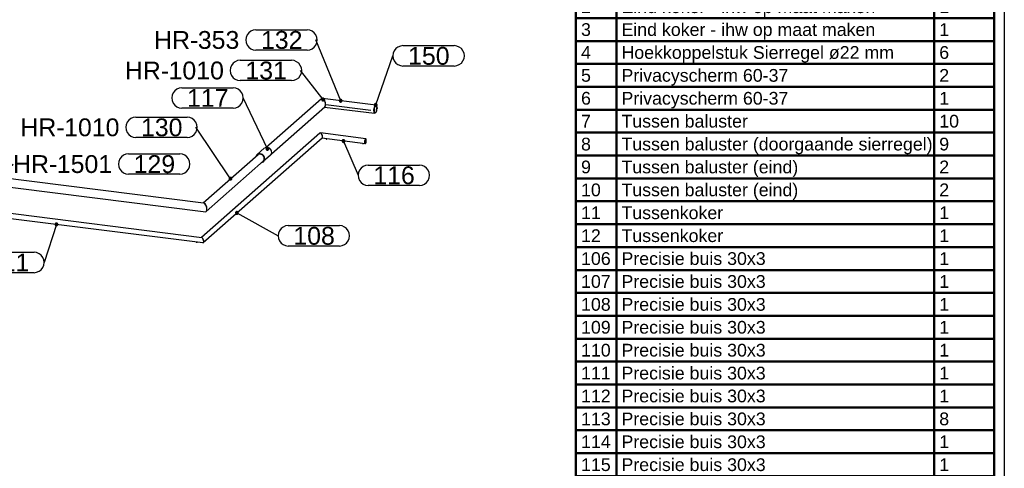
# Model space of a CAD drawing. Header units: millimetres. Extents: x 4464 to 5058, y 2900 to 3320.
# Tile 71 of 110: x 4859 to 5053, y 3031 to 3119. Entities that reach past the tile are written whole.
import ezdxf
from ezdxf.enums import TextEntityAlignment as Align

# ---------------------------------------------------------------- set-up
doc = ezdxf.new("R2010")
doc.units = ezdxf.units.MM
doc.layers.get('0').update_dxf_attribs({"linetype": 'CONTINUOUS'})
for name, color, linetype in [('DIM49', 4, 'CONTINUOUS'), ('LE_RED', 1, 'CONTINUOUS'), ('TXT_ALL', 7, 'CONTINUOUS'), ('TXT_YELLOW', 2, 'CONTINUOUS')]:
    doc.layers.add(name, color=color, linetype=linetype)
doc.layers.add('LE_ALL', color=7, linetype='CONTINUOUS', lineweight=50)
doc.styles.add('ARIAL', font='arial.ttf')

# ---------------------------------------------------------------- blocks, each defined once
blk = doc.blocks.new('M_LISTE_STB_01_1_00028', base_point=(4968.81, 2944.14))
at = {"layer": 'LE_ALL', "color": 8}
for p, q in [((4976.75, 3133.14), (4976.75, 2944.14)), ((5039.2, 3133.14), (5039.2, 2944.14)), ((4968.81, 3128.64), (5050.99, 3128.64)), ((4968.81, 3124.14), (5050.99, 3124.14)), ((4968.81, 3119.64), (5050.99, 3119.64)), ((4968.81, 3115.14), (5050.99, 3115.14)), ((4968.81, 3110.64), (5050.99, 3110.64)), ((4968.81, 3106.14), (5050.99, 3106.14)), ((4968.81, 3101.64), (5050.99, 3101.64)), ((4968.81, 3097.14), (5050.99, 3097.14)), ((4968.81, 3092.64), (5050.99, 3092.64)), ((4968.81, 3088.14), (5050.99, 3088.14)), ((4968.81, 3083.64), (5050.99, 3083.64)), ((4968.81, 3079.14), (5050.99, 3079.14)), ((4968.81, 3074.64), (5050.99, 3074.64)), ((4968.81, 3070.14), (5050.99, 3070.14)), ((4968.81, 3065.64), (5050.99, 3065.64)), ((4968.81, 3061.14), (5050.99, 3061.14)), ((4968.81, 3056.64), (5050.99, 3056.64)), ((4968.81, 3052.14), (5050.99, 3052.14)), ((4968.81, 3047.64), (5050.99, 3047.64)), ((4968.81, 3043.14), (5050.99, 3043.14)), ((4968.81, 3038.64), (5050.99, 3038.64)), ((4968.81, 3034.14), (5050.99, 3034.14)), ((4968.81, 3029.64), (5050.99, 3029.64)), ((4968.81, 3025.14), (5050.99, 3025.14)), ((4968.81, 3020.64), (5050.99, 3020.64)), ((4968.81, 3016.14), (5050.99, 3016.14)), ((4968.81, 3011.64), (5050.99, 3011.64)), ((4968.81, 3007.14), (5050.99, 3007.14)), ((4968.81, 3002.64), (5050.99, 3002.64)), ((4968.81, 2998.14), (5050.99, 2998.14)), ((4968.81, 2993.64), (5050.99, 2993.64)), ((4968.81, 2989.14), (5050.99, 2989.14)), ((4968.81, 2984.64), (5050.99, 2984.64)), ((4968.81, 2980.14), (5050.99, 2980.14)), ((4968.81, 2975.64), (5050.99, 2975.64)), ((4968.81, 2971.14), (5050.99, 2971.14)), ((4968.81, 2966.64), (5050.99, 2966.64)), ((4968.81, 2962.14), (5050.99, 2962.14)), ((4968.81, 2957.64), (5050.99, 2957.64)), ((4968.81, 2953.14), (5050.99, 2953.14)), ((4968.81, 2948.64), (5050.99, 2948.64))]:
    blk.add_line(p, q, dxfattribs=at)
blk.add_lwpolyline([(4968.81, 2944.14), (5050.99, 2944.14), (5050.99, 3133.14), (4968.81, 3133.14)], close=True, dxfattribs=at)
at = {"layer": 'TXT_YELLOW', "style": 'ARIAL'}
for s, p in [('Pos', (4969.81, 3130.89)), ('Onderdeel', (4977.75, 3130.89)), ('Aantal', (5040.2, 3130.89)), ('1', (4969.81, 3126.39)), ('Eind koker', (4977.75, 3126.39)), ('1', (5040.2, 3126.39)), ('2', (4969.81, 3121.89)), ('Eind koker - ihw op maat maken', (4977.75, 3121.89)), ('1', (5040.2, 3121.89)), ('3', (4969.81, 3117.39)), ('Eind koker - ihw op maat maken', (4977.75, 3117.39)), ('1', (5040.2, 3117.39)), ('4', (4969.81, 3112.89)), ('Hoekkoppelstuk Sierregel ø22 mm', (4977.75, 3112.89)), ('6', (5040.2, 3112.89)), ('5', (4969.81, 3108.39)), ('Privacyscherm 60-37', (4977.75, 3108.39)), ('2', (5040.2, 3108.39)), ('6', (4969.81, 3103.89)), ('Privacyscherm 60-37', (4977.75, 3103.89)), ('1', (5040.2, 3103.89)), ('7', (4969.81, 3099.39)), ('Tussen baluster', (4977.75, 3099.39)), ('10', (5040.2, 3099.39)), ('8', (4969.81, 3094.89)), ('Tussen baluster (doorgaande sierregel)', (4977.75, 3094.89)), ('9', (5040.2, 3094.89)), ('9', (4969.81, 3090.39)), ('Tussen baluster (eind)', (4977.75, 3090.39)), ('2', (5040.2, 3090.39)), ('10', (4969.81, 3085.89)), ('Tussen baluster (eind)', (4977.75, 3085.89)), ('2', (5040.2, 3085.89)), ('11', (4969.81, 3081.39)), ('Tussenkoker', (4977.75, 3081.39)), ('1', (5040.2, 3081.39)), ('12', (4969.81, 3076.89)), ('Tussenkoker', (4977.75, 3076.89)), ('1', (5040.2, 3076.89)), ('106', (4969.81, 3072.39)), ('Precisie buis 30x3', (4977.75, 3072.39)), ('1', (5040.2, 3072.39)), ('107', (4969.81, 3067.89)), ('Precisie buis 30x3', (4977.75, 3067.89)), ('1', (5040.2, 3067.89)), ('108', (4969.81, 3063.39)), ('Precisie buis 30x3', (4977.75, 3063.39)), ('1', (5040.2, 3063.39)), ('109', (4969.81, 3058.89)), ('Precisie buis 30x3', (4977.75, 3058.89)), ('1', (5040.2, 3058.89)), ('110', (4969.81, 3054.39)), ('Precisie buis 30x3', (4977.75, 3054.39)), ('1', (5040.2, 3054.39)), ('Precisie buis 30x3', (4977.75, 3049.89)), ('111', (4969.81, 3049.89)), ('1', (5040.2, 3049.89)), ('112', (4969.81, 3045.39)), ('Precisie buis 30x3', (4977.75, 3045.39)), ('1', (5040.2, 3045.39)), ('113', (4969.81, 3040.89)), ('Precisie buis 30x3', (4977.75, 3040.89)), ('8', (5040.2, 3040.89)), ('Precisie buis 30x3', (4977.75, 3036.39)), ('114', (4969.81, 3036.39)), ('1', (5040.2, 3036.39)), ('115', (4969.81, 3031.89)), ('Precisie buis 30x3', (4977.75, 3031.89)), ('1', (5040.2, 3031.89)), ('116', (4969.81, 3027.39)), ('Precisie buis 30x3', (4977.75, 3027.39)), ('1', (5040.2, 3027.39)), ('Precisie buis 55x2', (4977.75, 3022.89)), ('117', (4969.81, 3022.89)), ('7', (5040.2, 3022.89)), ('124', (4969.81, 3018.39)), ('HANDREGEL PROFIEL 50X47', (4977.75, 3018.39)), ('3', (5040.2, 3018.39)), ('125', (4969.81, 3013.89)), ('HANDREGEL PROFIEL 50X47', (4977.75, 3013.89)), ('1', (5040.2, 3013.89)), ('126', (4969.81, 3009.39)), ('HANDREGEL PROFIEL 50X47', (4977.75, 3009.39)), ('1', (5040.2, 3009.39)), ('127', (4969.81, 3004.89)), ('HANDREGEL PROFIEL 50X47', (4977.75, 3004.89)), ('1', (5040.2, 3004.89)), ('128', (4969.81, 3000.39)), ('HANDREGEL PROFIEL 50X47', (4977.75, 3000.39)), ('1', (5040.2, 3000.39)), ('129', (4969.81, 2995.89)), ('HANDREGEL PROFIEL 50X47', (4977.75, 2995.89)), ('1', (5040.2, 2995.89)), ('130', (4969.81, 2991.39)), ('HANDREGEL PROFIEL 50X47', (4977.75, 2991.39)), ('1', (5040.2, 2991.39)), ('131', (4969.81, 2986.89)), ('HANDREGEL PROFIEL 50X47', (4977.75, 2986.89)), ('1', (5040.2, 2986.89)), ('132', (4969.81, 2982.39)), ('HANDREGEL PROFIEL 50X47', (4977.75, 2982.39)), ('1', (5040.2, 2982.39)), ('133', (4969.81, 2977.89)), ('HANDREGEL PROFIEL 50X47', (4977.75, 2977.89)), ('1', (5040.2, 2977.89)), ('134', (4969.81, 2973.39)), ('HANDREGEL PROFIEL 50X47', (4977.75, 2973.39)), ('1', (5040.2, 2973.39)), ('135', (4969.81, 2968.89)), ('HANDREGEL PROFIEL 50X47', (4977.75, 2968.89)), ('1', (5040.2, 2968.89)), ('136', (4969.81, 2964.39)), ('HANDREGEL PROFIEL 50X47', (4977.75, 2964.39)), ('1', (5040.2, 2964.39)), ('150', (4969.81, 2959.89)), ('1120 Cover 50 x 47', (4977.75, 2959.89)), ('4', (5040.2, 2959.89)), ('160', (4969.81, 2955.39)), ('1013-1 0Connector L120 M8 SMALL', (4977.75, 2955.39)), ('7', (5040.2, 2955.39)), ('161', (4969.81, 2950.89)), ('1016 Connector 90 M6', (4977.75, 2950.89)), ('6', (5040.2, 2950.89)), ('94', (5040.2, 2946.39))]:
    blk.add_text(s, height=2.5, dxfattribs=at).set_placement(p, align=Align.MIDDLE_LEFT)
blk = doc.blocks.new('M_LISTE_STB_01_00027')
blk.add_blockref('M_LISTE_STB_01_1_00028', (4968.81, 2944.14))
blk = doc.blocks.new('DINA2_00002', base_point=(4470.99, 2907.14))
blk.add_line((5052.99, 3315.14), (5052.99, 2905.14))
blk.add_lwpolyline([(4470.99, 2907.14), (5050.99, 2907.14), (5050.99, 3313.14)])
blk.add_blockref('M_LISTE_STB_01_00027', (0, 0))
blk = doc.blocks.new('_ZBL0080_00001')
blk.add_blockref('DINA2_00002', (4470.99, 2907.14))
blk = doc.blocks.new('SHAPE_06121', base_point=(4855.22, 3088.41))
at = {"layer": 'DIM49', "color": 3}
for p, q in [((4880.89, 3092.96), (4890.95, 3092.96)), ((4855.22, 3088.41), (4858.2, 3090.96)), ((4855.48, 3088.45), (4854.96, 3088.45)), ((4855.42, 3088.25), (4855.01, 3088.25)), ((4855.33, 3088.65), (4855.1, 3088.65)), ((4890.95, 3088.96), (4880.89, 3088.96))]:
    blk.add_line(p, q, dxfattribs=at)
blk.add_lwpolyline([(4855.07, 3088.19), (4855.13, 3088.16), (4855.2, 3088.15), (4855.26, 3088.15), (4855.33, 3088.17), (4855.39, 3088.21), (4855.43, 3088.26), (4855.46, 3088.32), (4855.48, 3088.39), (4855.48, 3088.46), (4855.45, 3088.52), (4855.42, 3088.58), (4855.37, 3088.63), (4855.3, 3088.66), (4855.24, 3088.67), (4855.17, 3088.67), (4855.1, 3088.65), (4855.05, 3088.61), (4855, 3088.56), (4854.97, 3088.5), (4854.95, 3088.43), (4854.96, 3088.36), (4854.98, 3088.3), (4855.02, 3088.24)], close=True, dxfattribs=at)
for centre, start_param, end_param in [((4880.89, 3090.96), 1.570796, 4.712389), ((4890.95, 3090.96), 4.712389, 7.853982)]:
    blk.add_ellipse(centre, major_axis=(2, 0), ratio=1, start_param=start_param, end_param=end_param, dxfattribs=at)
at = {"layer": 'TXT_ALL', "color": 3, "style": 'ARIAL'}
for s, p in [('HR-', (4858.2, 3090.96)), ('1501', (4866.79, 3090.96))]:
    blk.add_text(s, height=3.5, dxfattribs=at).set_placement(p, align=Align.MIDDLE_LEFT)
at = {"layer": 'TXT_ALL', "color": 1, "style": 'ARIAL'}
blk.add_text('129', height=3.5, dxfattribs=at).set_placement((4881.89, 3090.96), align=Align.MIDDLE_LEFT)
blk = doc.blocks.new('HANDREGEL PROFIEL 50X47_02496', base_point=(4851.31, 3087.24))
blk.add_line((4851.53, 3088.87), (4895.64, 3083.32))
blk.add_lwpolyline([(4851.31, 3087.24), (4896.05, 3081.6)])
blk.add_ellipse((4895.81, 3082.46), major_axis=(0.263, -0.854), ratio=0.476834, start_param=6.245329, end_param=9.212762)
blk.add_blockref('SHAPE_06121', (4855.22, 3088.41))
blk = doc.blocks.new('HANDREGEL PROFIEL 50X47_02495')
blk.add_blockref('HANDREGEL PROFIEL 50X47_02496', (4851.31, 3087.24))
blk = doc.blocks.new('SHAPE_06123', base_point=(4900.93, 3088.09))
at = {"layer": 'DIM49', "color": 3}
for p, q in [((4882.33, 3100.18), (4892.39, 3100.18)), ((4900.93, 3088.09), (4894.14, 3098.18)), ((4892.39, 3096.18), (4882.33, 3096.18)), ((4901.19, 3088.13), (4900.67, 3088.13)), ((4901.05, 3088.33), (4900.82, 3088.33)), ((4901.14, 3087.93), (4900.73, 3087.93))]:
    blk.add_line(p, q, dxfattribs=at)
blk.add_lwpolyline([(4901.13, 3087.92), (4901.17, 3087.97), (4901.19, 3088.04), (4901.2, 3088.11), (4901.18, 3088.17), (4901.15, 3088.24), (4901.11, 3088.29), (4901.05, 3088.33), (4900.98, 3088.35), (4900.92, 3088.35), (4900.85, 3088.34), (4900.79, 3088.31), (4900.73, 3088.26), (4900.7, 3088.2), (4900.67, 3088.14), (4900.67, 3088.07), (4900.68, 3088), (4900.71, 3087.94), (4900.76, 3087.89), (4900.82, 3087.85), (4900.88, 3087.83), (4900.95, 3087.83), (4901.02, 3087.84), (4901.08, 3087.87)], close=True, dxfattribs=at)
for centre, start_param, end_param in [((4882.33, 3098.18), 1.570796, 4.712389), ((4892.39, 3098.18), 4.712389, 7.853982)]:
    blk.add_ellipse(centre, major_axis=(2, 0), ratio=1, start_param=start_param, end_param=end_param, dxfattribs=at)
at = {"layer": 'TXT_ALL', "color": 3, "style": 'ARIAL'}
for s, p in [('HR-', (4859.64, 3098.18)), ('1010', (4868.23, 3098.18))]:
    blk.add_text(s, height=3.5, dxfattribs=at).set_placement(p, align=Align.MIDDLE_LEFT)
at = {"layer": 'TXT_ALL', "color": 1, "style": 'ARIAL'}
blk.add_text('130', height=3.5, dxfattribs=at).set_placement((4883.33, 3098.18), align=Align.MIDDLE_LEFT)
blk = doc.blocks.new('HANDREGEL PROFIEL 50X47_02498', base_point=(4895.64, 3083.32))
for p, q in [((4895.54, 3083.33), (4906.33, 3092.85)), ((4896.15, 3081.65), (4907.43, 3091.59))]:
    blk.add_line(p, q)
for start_param, end_param in [(0.212016, 2.929577), (6.245329, 6.495201)]:
    blk.add_ellipse((4895.81, 3082.46), major_axis=(0.263, -0.854), ratio=0.476834, start_param=start_param, end_param=end_param)
blk.add_blockref('SHAPE_06123', (4900.93, 3088.09))
blk = doc.blocks.new('HANDREGEL PROFIEL 50X47_02497')
blk.add_blockref('HANDREGEL PROFIEL 50X47_02498', (4895.64, 3083.32))
blk = doc.blocks.new('SHAPE_06127', base_point=(4922.58, 3103.4))
at = {"layer": 'DIM49', "color": 3}
for p, q in [((4905.91, 3117.35), (4915.97, 3117.35)), ((4922.58, 3103.4), (4917.72, 3115.35)), ((4915.97, 3113.35), (4905.91, 3113.35)), ((4922.69, 3103.64), (4922.47, 3103.64)), ((4922.84, 3103.44), (4922.32, 3103.44)), ((4922.79, 3103.24), (4922.37, 3103.24))]:
    blk.add_line(p, q, dxfattribs=at)
blk.add_lwpolyline([(4922.74, 3103.19), (4922.79, 3103.24), (4922.82, 3103.3), (4922.84, 3103.37), (4922.84, 3103.44), (4922.82, 3103.5), (4922.79, 3103.56), (4922.74, 3103.61), (4922.68, 3103.65), (4922.61, 3103.66), (4922.55, 3103.66), (4922.48, 3103.65), (4922.42, 3103.61), (4922.37, 3103.57), (4922.34, 3103.51), (4922.32, 3103.44), (4922.32, 3103.37), (4922.33, 3103.3), (4922.37, 3103.24), (4922.42, 3103.2), (4922.48, 3103.16), (4922.54, 3103.14), (4922.61, 3103.14), (4922.68, 3103.16)], close=True, dxfattribs=at)
for centre, start_param, end_param in [((4905.91, 3115.35), 1.570796, 4.712389), ((4915.97, 3115.35), 4.712389, 7.853982)]:
    blk.add_ellipse(centre, major_axis=(2, 0), ratio=1, start_param=start_param, end_param=end_param, dxfattribs=at)
at = {"layer": 'TXT_ALL', "color": 3, "style": 'ARIAL'}
for s, p in [('353', (4894.5, 3115.35)), ('HR-', (4885.91, 3115.35))]:
    blk.add_text(s, height=3.5, dxfattribs=at).set_placement(p, align=Align.MIDDLE_LEFT)
at = {"layer": 'TXT_ALL', "color": 1, "style": 'ARIAL'}
blk.add_text('132', height=3.5, dxfattribs=at).set_placement((4906.91, 3115.35), align=Align.MIDDLE_LEFT)
blk = doc.blocks.new('HANDREGEL PROFIEL 50X47_02500', base_point=(4929.2, 3100.94))
for p, q in [((4918.97, 3103.9), (4929.46, 3102.58)), ((4919.42, 3102.17), (4929.2, 3100.94)), ((4919.63, 3102.67), (4928.5, 3101.55))]:
    blk.add_line(p, q)
for centre, major_axis, ratio, start_param, end_param in [((4919.14, 3103.04), (0.263, -0.854), 0.476834, 2.929577, 3.353608), ((4919.14, 3103.04), (0.263, -0.854), 0.476834, 0.212016, 2.929577), ((4929.35, 3101.75), (-0.104, -0.827), 0.333333, 3.141593, 6.109026)]:
    blk.add_ellipse(centre, major_axis=major_axis, ratio=ratio, start_param=start_param, end_param=end_param)
blk.add_blockref('SHAPE_06127', (4922.58, 3103.4))
blk = doc.blocks.new('HANDREGEL PROFIEL 50X47_02499')
blk.add_blockref('HANDREGEL PROFIEL 50X47_02500', (4929.2, 3100.94))
blk = doc.blocks.new('SHAPE_06125', base_point=(4919.11, 3103.64))
at = {"layer": 'DIM49', "color": 3}
for p, q in [((4902.85, 3111.35), (4912.91, 3111.35)), ((4919.11, 3103.64), (4914.66, 3109.35)), ((4912.91, 3107.35), (4902.85, 3107.35)), ((4919.37, 3103.68), (4918.85, 3103.68)), ((4919.22, 3103.88), (4919, 3103.88)), ((4918.9, 3103.48), (4919.32, 3103.48))]:
    blk.add_line(p, q, dxfattribs=at)
blk.add_lwpolyline([(4919.32, 3103.48), (4919.36, 3103.54), (4919.37, 3103.6), (4919.37, 3103.67), (4919.35, 3103.74), (4919.32, 3103.8), (4919.27, 3103.85), (4919.21, 3103.88), (4919.14, 3103.9), (4919.08, 3103.9), (4919.01, 3103.88), (4918.95, 3103.84), (4918.9, 3103.8), (4918.87, 3103.74), (4918.85, 3103.67), (4918.85, 3103.6), (4918.87, 3103.53), (4918.9, 3103.48), (4918.95, 3103.43), (4919.01, 3103.39), (4919.08, 3103.38), (4919.15, 3103.38), (4919.21, 3103.39), (4919.27, 3103.43)], close=True, dxfattribs=at)
for centre, start_param, end_param in [((4902.85, 3109.35), 1.570796, 4.712389), ((4912.91, 3109.35), 4.712389, 7.853982)]:
    blk.add_ellipse(centre, major_axis=(2, 0), ratio=1, start_param=start_param, end_param=end_param, dxfattribs=at)
at = {"layer": 'TXT_ALL', "color": 3, "style": 'ARIAL'}
for s, p in [('HR-', (4880.16, 3109.35)), ('1010', (4888.75, 3109.35))]:
    blk.add_text(s, height=3.5, dxfattribs=at).set_placement(p, align=Align.MIDDLE_LEFT)
at = {"layer": 'TXT_ALL', "color": 1, "style": 'ARIAL'}
blk.add_text('131', height=3.5, dxfattribs=at).set_placement((4903.85, 3109.35), align=Align.MIDDLE_LEFT)
blk = doc.blocks.new('HANDREGEL PROFIEL 50X47_02502', base_point=(4908.98, 3092.97))
blk.add_line((4907.88, 3094.22), (4918.8, 3103.84))
blk.add_lwpolyline([(4908.98, 3092.97), (4919.48, 3102.23)])
blk.add_ellipse((4919.14, 3103.04), major_axis=(0.263, -0.854), ratio=0.476834, start_param=0.212016, end_param=3.353608)
blk.add_blockref('SHAPE_06125', (4919.11, 3103.64))
blk = doc.blocks.new('HANDREGEL PROFIEL 50X47_02501')
blk.add_blockref('HANDREGEL PROFIEL 50X47_02502', (4908.98, 3092.97))
blk = doc.blocks.new('Handregel_02472')
for name in ['HANDREGEL PROFIEL 50X47_02499', 'HANDREGEL PROFIEL 50X47_02501', 'HANDREGEL PROFIEL 50X47_02497', 'HANDREGEL PROFIEL 50X47_02495']:
    blk.add_blockref(name, (0, 0))
blk = doc.blocks.new('SHAPE_06079', base_point=(4866.71, 3079.11))
at = {"layer": 'DIM49', "color": 3}
for p, q in [((4866.71, 3079.11), (4864.31, 3071.62)), ((4866.45, 3079.15), (4866.97, 3079.15)), ((4866.5, 3078.95), (4866.91, 3078.95)), ((4866.59, 3079.35), (4866.82, 3079.35)), ((4852.24, 3073.62), (4862.31, 3073.62)), ((4862.31, 3069.62), (4852.24, 3069.62))]:
    blk.add_line(p, q, dxfattribs=at)
blk.add_lwpolyline([(4866.72, 3079.38), (4866.65, 3079.37), (4866.59, 3079.35), (4866.53, 3079.31), (4866.48, 3079.26), (4866.46, 3079.19), (4866.44, 3079.13), (4866.45, 3079.06), (4866.47, 3078.99), (4866.51, 3078.94), (4866.56, 3078.89), (4866.63, 3078.86), (4866.69, 3078.85), (4866.76, 3078.86), (4866.83, 3078.88), (4866.88, 3078.92), (4866.93, 3078.97), (4866.96, 3079.03), (4866.97, 3079.1), (4866.96, 3079.17), (4866.94, 3079.23), (4866.9, 3079.29), (4866.85, 3079.33), (4866.79, 3079.36)], close=True, dxfattribs=at)
for centre, start_param, end_param in [((4852.24, 3071.62), 1.570796, 4.712389), ((4862.31, 3071.62), 4.712389, 7.853982)]:
    blk.add_ellipse(centre, major_axis=(2, 0), ratio=1, start_param=start_param, end_param=end_param, dxfattribs=at)
at = {"layer": 'TXT_ALL', "style": 'ARIAL'}
blk.add_text('111', height=3.5, dxfattribs=at).set_placement((4853.24, 3071.62), align=Align.MIDDLE_LEFT)
blk = doc.blocks.new('Precisie buis 30x3_02608', base_point=(4854.59, 3080.61))
for p, q in [((4895.47, 3075.46), (4854.59, 3080.61)), ((4895.27, 3076.49), (4854.71, 3081.6))]:
    blk.add_line(p, q)
for centre, major_axis, ratio, start_param, end_param in [((4854.65, 3081.11), (-0.062, -0.496), 0.333333, 3.141593, 6.283185), ((4895.37, 3075.97), (0.158, -0.513), 0.476834, 6.07117, 9.212762)]:
    blk.add_ellipse(centre, major_axis=major_axis, ratio=ratio, start_param=start_param, end_param=end_param)
blk.add_blockref('SHAPE_06079', (4866.71, 3079.11))
blk = doc.blocks.new('Precisie buis 30x3_02607')
blk.add_blockref('Precisie buis 30x3_02608', (4854.59, 3080.61))
blk = doc.blocks.new('Stelschroef (DIN 913 - ISO 4026)-M6x5_02611', base_point=(4855.05, 3080.53))
at = {"layer": 'LE_RED'}
blk.add_ellipse((4855.12, 3080.54), major_axis=(0.0833, 0), ratio=0.333333, start_param=3.800651, end_param=5.658796, dxfattribs=at)
blk = doc.blocks.new('GEWINDE_02613', base_point=(4855.04, 3080.53))
for p, q in [((4855.04, 3080.53), (4855.05, 3080.53)), ((4855.2, 3080.53), (4855.18, 3080.53))]:
    blk.add_line(p, q)
for start_param, end_param in [(3.141593, 3.800651), (3.800651, 5.624127)]:
    blk.add_ellipse((4855.12, 3080.55), major_axis=(0.1, 0), ratio=0.333333, start_param=start_param, end_param=end_param)
at = {"layer": 'LE_RED'}
for start_param, end_param in [(3.141593, 3.800651), (3.800651, 5.624127)]:
    blk.add_ellipse((4855.12, 3080.54), major_axis=(0.0833, 0), ratio=0.333333, start_param=start_param, end_param=end_param, dxfattribs=at)
blk = doc.blocks.new('GEWINDE_02612')
blk.add_blockref('GEWINDE_02613', (4855.04, 3080.53))
blk = doc.blocks.new('Stelschroef (DIN 913 - ISO 4026)-M6x5_02610')
for name, p in [('GEWINDE_02612', (0, 0)), ('Stelschroef (DIN 913 - ISO 4026)-M6x5_02611', (4855.05, 3080.53))]:
    blk.add_blockref(name, p)
blk = doc.blocks.new('Stelschroef (DIN 913 - ISO 4026)-M6x5_02615', base_point=(4894.21, 3075.59))
at = {"layer": 'LE_RED'}
blk.add_ellipse((4894.28, 3075.61), major_axis=(0.0833, 0), ratio=0.333333, start_param=3.800651, end_param=5.658796, dxfattribs=at)
blk = doc.blocks.new('GEWINDE_02617', base_point=(4894.2, 3075.6))
for p, q in [((4894.2, 3075.6), (4894.21, 3075.59)), ((4894.36, 3075.6), (4894.35, 3075.59))]:
    blk.add_line(p, q)
for start_param, end_param in [(3.141593, 3.800651), (3.800651, 5.624127)]:
    blk.add_ellipse((4894.28, 3075.62), major_axis=(0.1, 0), ratio=0.333333, start_param=start_param, end_param=end_param)
at = {"layer": 'LE_RED'}
for start_param, end_param in [(3.141593, 3.800651), (3.800651, 5.624127)]:
    blk.add_ellipse((4894.28, 3075.61), major_axis=(0.0833, 0), ratio=0.333333, start_param=start_param, end_param=end_param, dxfattribs=at)
blk = doc.blocks.new('GEWINDE_02616')
blk.add_blockref('GEWINDE_02617', (4894.2, 3075.6))
blk = doc.blocks.new('Stelschroef (DIN 913 - ISO 4026)-M6x5_02614')
for name, p in [('GEWINDE_02616', (0, 0)), ('Stelschroef (DIN 913 - ISO 4026)-M6x5_02615', (4894.21, 3075.59))]:
    blk.add_blockref(name, p)
blk = doc.blocks.new('Montage_02609')
for name in ['Stelschroef (DIN 913 - ISO 4026)-M6x5_02610', 'Stelschroef (DIN 913 - ISO 4026)-M6x5_02614']:
    blk.add_blockref(name, (0, 0))
blk = doc.blocks.new('Sierregel_02606')
for name in ['Precisie buis 30x3_02607', 'Montage_02609']:
    blk.add_blockref(name, (0, 0))
blk = doc.blocks.new('SHAPE_06081', base_point=(4923.12, 3095.49))
at = {"layer": 'DIM49', "color": 3}
for p, q in [((4922.86, 3095.53), (4923.38, 3095.53)), ((4922.91, 3095.33), (4923.33, 3095.33)), ((4923.23, 3095.73), (4923.01, 3095.73)), ((4923.12, 3095.49), (4925.98, 3088.76)), ((4927.98, 3090.76), (4938.05, 3090.76)), ((4938.05, 3086.76), (4927.98, 3086.76))]:
    blk.add_line(p, q, dxfattribs=at)
blk.add_lwpolyline([(4922.96, 3095.7), (4922.91, 3095.65), (4922.88, 3095.59), (4922.86, 3095.53), (4922.86, 3095.46), (4922.88, 3095.39), (4922.91, 3095.33), (4922.96, 3095.28), (4923.02, 3095.25), (4923.09, 3095.23), (4923.16, 3095.23), (4923.22, 3095.25), (4923.28, 3095.29), (4923.33, 3095.34), (4923.36, 3095.4), (4923.38, 3095.46), (4923.38, 3095.53), (4923.36, 3095.6), (4923.33, 3095.66), (4923.28, 3095.7), (4923.22, 3095.74), (4923.15, 3095.76), (4923.08, 3095.75), (4923.02, 3095.74)], close=True, dxfattribs=at)
for centre, start_param, end_param in [((4927.98, 3088.76), 1.570796, 4.712389), ((4938.05, 3088.76), 4.712389, 7.853982)]:
    blk.add_ellipse(centre, major_axis=(2, 0), ratio=1, start_param=start_param, end_param=end_param, dxfattribs=at)
at = {"layer": 'TXT_ALL', "style": 'ARIAL'}
blk.add_text('116', height=3.5, dxfattribs=at).set_placement((4928.98, 3088.76), align=Align.MIDDLE_LEFT)
blk = doc.blocks.new('Precisie buis 30x3_02620', base_point=(4927.49, 3095.85))
for p, q in [((4927.5, 3095.95), (4918.6, 3097.07)), ((4927.37, 3094.96), (4918.87, 3096.03))]:
    blk.add_line(p, q)
for centre, major_axis, ratio, start_param, end_param in [((4918.71, 3096.55), (0.158, -0.513), 0.476834, 2.929577, 3.35387), ((4918.71, 3096.55), (0.158, -0.513), 0.476834, 0.212015, 2.929577), ((4927.44, 3095.45), (-0.062, -0.496), 0.333333, 3.141593, 6.283185), ((4927.44, 3095.45), (-0.05, -0.397), 0.333333, 3.141593, 6.283185), ((4927.44, 3095.45), (-0.062, -0.496), 0.333333, 0, 3.141593), ((4927.44, 3095.45), (-0.05, -0.397), 0.333333, 0, 3.141593)]:
    blk.add_ellipse(centre, major_axis=major_axis, ratio=ratio, start_param=start_param, end_param=end_param)
blk.add_blockref('SHAPE_06081', (4923.12, 3095.49))
blk = doc.blocks.new('Precisie buis 30x3_02619')
blk.add_blockref('Precisie buis 30x3_02620', (4927.49, 3095.85))
blk = doc.blocks.new('Stelschroef (DIN 913 - ISO 4026)-M6x5_02623', base_point=(4926.9, 3094.99))
at = {"layer": 'LE_RED'}
blk.add_ellipse((4926.97, 3095.01), major_axis=(0.0833, 0), ratio=0.333333, start_param=3.800649, end_param=5.658796, dxfattribs=at)
blk = doc.blocks.new('GEWINDE_02625', base_point=(4926.89, 3095))
for p, q in [((4926.89, 3095), (4926.9, 3094.99)), ((4927.05, 3095), (4927.03, 3094.99))]:
    blk.add_line(p, q)
for start_param, end_param in [(3.141593, 3.800651), (3.800651, 5.624127)]:
    blk.add_ellipse((4926.97, 3095.02), major_axis=(0.1, 0), ratio=0.333333, start_param=start_param, end_param=end_param)
at = {"layer": 'LE_RED'}
for start_param, end_param in [(3.141593, 3.800651), (3.800651, 5.624127)]:
    blk.add_ellipse((4926.97, 3095.01), major_axis=(0.0833, 0), ratio=0.333333, start_param=start_param, end_param=end_param, dxfattribs=at)
blk = doc.blocks.new('GEWINDE_02624')
blk.add_blockref('GEWINDE_02625', (4926.89, 3095))
blk = doc.blocks.new('Stelschroef (DIN 913 - ISO 4026)-M6x5_02622')
for name, p in [('GEWINDE_02624', (0, 0)), ('Stelschroef (DIN 913 - ISO 4026)-M6x5_02623', (4926.9, 3094.99))]:
    blk.add_blockref(name, p)
blk = doc.blocks.new('Stelschroef (DIN 913 - ISO 4026)-M6x5_02627', base_point=(4919.73, 3095.9))
at = {"layer": 'LE_RED'}
blk.add_ellipse((4919.8, 3095.91), major_axis=(0.0833, 0), ratio=0.333333, start_param=3.800651, end_param=5.658796, dxfattribs=at)
blk = doc.blocks.new('GEWINDE_02629', base_point=(4919.72, 3095.9))
for p, q in [((4919.72, 3095.9), (4919.73, 3095.9)), ((4919.88, 3095.9), (4919.86, 3095.9))]:
    blk.add_line(p, q)
for start_param, end_param in [(3.141593, 3.800651), (3.800651, 5.624127)]:
    blk.add_ellipse((4919.8, 3095.92), major_axis=(0.1, 0), ratio=0.333333, start_param=start_param, end_param=end_param)
at = {"layer": 'LE_RED'}
for start_param, end_param in [(3.141593, 3.800651), (3.800651, 5.624127)]:
    blk.add_ellipse((4919.8, 3095.91), major_axis=(0.0833, 0), ratio=0.333333, start_param=start_param, end_param=end_param, dxfattribs=at)
blk = doc.blocks.new('GEWINDE_02628')
blk.add_blockref('GEWINDE_02629', (4919.72, 3095.9))
blk = doc.blocks.new('Stelschroef (DIN 913 - ISO 4026)-M6x5_02626')
for name, p in [('GEWINDE_02628', (0, 0)), ('Stelschroef (DIN 913 - ISO 4026)-M6x5_02627', (4919.73, 3095.9))]:
    blk.add_blockref(name, p)
blk = doc.blocks.new('Montage_02621')
for name in ['Stelschroef (DIN 913 - ISO 4026)-M6x5_02626', 'Stelschroef (DIN 913 - ISO 4026)-M6x5_02622']:
    blk.add_blockref(name, (0, 0))
blk = doc.blocks.new('Sierregel_02618')
for name in ['Precisie buis 30x3_02619', 'Montage_02621']:
    blk.add_blockref(name, (0, 0))
blk = doc.blocks.new('SHAPE_06083', base_point=(4902.19, 3081.37))
at = {"layer": 'DIM49', "color": 3}
for p, q in [((4901.93, 3081.4), (4902.45, 3081.4)), ((4901.99, 3081.2), (4902.39, 3081.2)), ((4902.3, 3081.6), (4902.08, 3081.6)), ((4902.19, 3081.37), (4910.27, 3076.86)), ((4912.27, 3078.86), (4922.34, 3078.86)), ((4922.34, 3074.86), (4912.27, 3074.86))]:
    blk.add_line(p, q, dxfattribs=at)
blk.add_lwpolyline([(4901.93, 3081.43), (4901.93, 3081.36), (4901.94, 3081.29), (4901.96, 3081.23), (4902.01, 3081.18), (4902.06, 3081.14), (4902.12, 3081.11), (4902.19, 3081.1), (4902.26, 3081.11), (4902.32, 3081.14), (4902.38, 3081.18), (4902.42, 3081.24), (4902.44, 3081.3), (4902.45, 3081.37), (4902.44, 3081.44), (4902.41, 3081.5), (4902.37, 3081.55), (4902.32, 3081.6), (4902.25, 3081.62), (4902.18, 3081.63), (4902.12, 3081.62), (4902.05, 3081.59), (4902, 3081.55), (4901.96, 3081.49)], close=True, dxfattribs=at)
for centre, start_param, end_param in [((4912.27, 3076.86), 1.570796, 4.712389), ((4922.34, 3076.86), 4.712389, 7.853982)]:
    blk.add_ellipse(centre, major_axis=(2, 0), ratio=1, start_param=start_param, end_param=end_param, dxfattribs=at)
at = {"layer": 'TXT_ALL', "style": 'ARIAL'}
blk.add_text('108', height=3.5, dxfattribs=at).set_placement((4913.27, 3076.86), align=Align.MIDDLE_LEFT)
blk = doc.blocks.new('Precisie buis 30x3_02632', base_point=(4895.58, 3075.49))
for p, q in [((4918.5, 3097.04), (4895.21, 3076.5)), ((4918.91, 3096.07), (4895.58, 3075.49))]:
    blk.add_line(p, q)
for centre, start_param, end_param in [((4918.71, 3096.55), 0.212016, 3.353608), ((4895.37, 3075.97), 0.212016, 2.929577), ((4895.37, 3075.97), 6.07087, 6.495201)]:
    blk.add_ellipse(centre, major_axis=(0.158, -0.513), ratio=0.476834, start_param=start_param, end_param=end_param)
blk.add_blockref('SHAPE_06083', (4902.19, 3081.37))
blk = doc.blocks.new('Precisie buis 30x3_02631')
blk.add_blockref('Precisie buis 30x3_02632', (4895.58, 3075.49))
blk = doc.blocks.new('Sierregel_02630')
blk.add_blockref('Precisie buis 30x3_02631', (0, 0))
blk = doc.blocks.new('Sierregels_02503')
for name in ['Sierregel_02630', 'Sierregel_02618', 'Sierregel_02606']:
    blk.add_blockref(name, (0, 0))
blk = doc.blocks.new('SHAPE_06049', base_point=(4908.18, 3093.96))
at = {"layer": 'DIM49', "color": 3}
for p, q in [((4891.38, 3105.96), (4901.44, 3105.96)), ((4908.18, 3093.96), (4903.44, 3103.96)), ((4901.44, 3101.96), (4891.38, 3101.96)), ((4908.44, 3094), (4907.92, 3094)), ((4908.29, 3094.2), (4908.07, 3094.2)), ((4908.39, 3093.8), (4907.98, 3093.8))]:
    blk.add_line(p, q, dxfattribs=at)
blk.add_lwpolyline([(4908.35, 3093.76), (4908.4, 3093.81), (4908.43, 3093.87), (4908.45, 3093.94), (4908.44, 3094), (4908.42, 3094.07), (4908.38, 3094.13), (4908.33, 3094.17), (4908.27, 3094.21), (4908.2, 3094.22), (4908.14, 3094.22), (4908.07, 3094.2), (4908.01, 3094.16), (4907.97, 3094.11), (4907.93, 3094.05), (4907.92, 3093.98), (4907.92, 3093.91), (4907.94, 3093.84), (4907.98, 3093.79), (4908.03, 3093.74), (4908.09, 3093.71), (4908.16, 3093.7), (4908.23, 3093.7), (4908.3, 3093.72)], close=True, dxfattribs=at)
for centre, start_param, end_param in [((4891.38, 3103.96), 1.570796, 4.712389), ((4901.44, 3103.96), 4.712389, 7.853982)]:
    blk.add_ellipse(centre, major_axis=(2, 0), ratio=1, start_param=start_param, end_param=end_param, dxfattribs=at)
at = {"layer": 'TXT_ALL', "style": 'ARIAL'}
blk.add_text('117', height=3.5, dxfattribs=at).set_placement((4892.38, 3103.96), align=Align.MIDDLE_LEFT)
blk = doc.blocks.new('Precisie buis 55x2_02707', base_point=(4906.1, 3092.65))
for p, q in [((4907.57, 3094.06), (4906.16, 3092.81)), ((4908.79, 3092.68), (4907.37, 3091.44))]:
    blk.add_line(p, q)
for centre, major_axis, start_param, end_param in [((4908.18, 3093.37), (0.606, -0.688), 0, 3.141593), ((4906.77, 3092.12), (0.606, -0.688), 3.141593, 3.572833), ((4906.77, 3092.12), (0.562, -0.637), 3.141593, 3.343435), ((4906.77, 3092.12), (0.606, -0.688), 6.283185, 9.424778), ((4906.77, 3092.12), (0.562, -0.637), 0, 3.141593), ((4906.77, 3092.12), (0.606, -0.688), 5.855031, 6.283185), ((4906.77, 3092.12), (0.562, -0.637), 6.08838, 6.283185)]:
    blk.add_ellipse(centre, major_axis=major_axis, ratio=0.881917, start_param=start_param, end_param=end_param)
blk.add_blockref('SHAPE_06049', (4908.18, 3093.96))
blk = doc.blocks.new('Precisie buis 55x2_02706')
blk.add_blockref('Precisie buis 55x2_02707', (4906.1, 3092.65))
blk = doc.blocks.new('Koppeling handregel_02705')
blk.add_blockref('Precisie buis 55x2_02706', (0, 0))
blk = doc.blocks.new('SHAPE_06061', base_point=(4929.46, 3102.57))
at = {"layer": 'DIM49', "color": 3}
for p, q in [((4934.82, 3114.23), (4944.88, 3114.23)), ((4929.46, 3102.57), (4932.82, 3112.23)), ((4944.88, 3110.23), (4934.82, 3110.23)), ((4929.72, 3102.61), (4929.2, 3102.61)), ((4929.67, 3102.41), (4929.26, 3102.41)), ((4929.57, 3102.81), (4929.35, 3102.81))]:
    blk.add_line(p, q, dxfattribs=at)
blk.add_lwpolyline([(4929.44, 3102.31), (4929.51, 3102.31), (4929.58, 3102.33), (4929.63, 3102.37), (4929.68, 3102.42), (4929.71, 3102.48), (4929.72, 3102.55), (4929.72, 3102.62), (4929.7, 3102.69), (4929.66, 3102.74), (4929.61, 3102.79), (4929.55, 3102.82), (4929.48, 3102.83), (4929.41, 3102.83), (4929.35, 3102.81), (4929.29, 3102.77), (4929.24, 3102.72), (4929.21, 3102.66), (4929.2, 3102.59), (4929.2, 3102.52), (4929.22, 3102.46), (4929.26, 3102.4), (4929.31, 3102.35), (4929.37, 3102.32)], close=True, dxfattribs=at)
for centre, start_param, end_param in [((4934.82, 3112.23), 1.570796, 4.712389), ((4944.88, 3112.23), 4.712389, 7.853982)]:
    blk.add_ellipse(centre, major_axis=(2, 0), ratio=1, start_param=start_param, end_param=end_param, dxfattribs=at)
at = {"layer": 'TXT_ALL', "style": 'ARIAL'}
blk.add_text('150', height=3.5, dxfattribs=at).set_placement((4935.82, 3112.23), align=Align.MIDDLE_LEFT)
blk = doc.blocks.new('1120 Cover 50 x 47_02739', base_point=(4929.56, 3101.17))
blk.add_line((4929.46, 3102.58), (4929.52, 3102.57))
blk.add_lwpolyline([(4929.56, 3101.17), (4929.28, 3100.93), (4929.21, 3100.93)])
for centre, start_param, end_param in [((4929.35, 3101.75), 3.141593, 6.149618), ((4929.42, 3101.74), 3.141593, 6.149618), ((4929.42, 3101.74), 2.029563, 3.141593), ((4929.42, 3101.74), 0.856301, 1.70143)]:
    blk.add_ellipse(centre, major_axis=(-0.104, -0.827), ratio=0.333333, start_param=start_param, end_param=end_param)
blk.add_blockref('SHAPE_06061', (4929.46, 3102.57))
blk = doc.blocks.new('1120 Cover 50 x 47_02738')
blk.add_blockref('1120 Cover 50 x 47_02739', (4929.56, 3101.17))
blk = doc.blocks.new('ISO 14585-ST4.2x25-A2-C_02741', base_point=(4929.74, 3101.88))
for p, q in [((4929.63, 3101.82), (4929.69, 3101.81)), ((4929.67, 3102.08), (4929.72, 3102.07)), ((4929.72, 3101.94), (4929.76, 3101.94)), ((4929.72, 3101.9), (4929.73, 3101.89)), ((4929.73, 3101.92), (4929.76, 3101.92)), ((4929.74, 3101.98), (4929.75, 3101.98)), ((4929.74, 3101.98), (4929.76, 3101.97))]:
    blk.add_line(p, q)
blk.add_lwpolyline([(4929.74, 3101.88), (4929.74, 3101.89), (4929.76, 3101.92), (4929.76, 3101.94), (4929.76, 3101.97), (4929.75, 3101.98), (4929.74, 3102), (4929.74, 3101.99), (4929.72, 3101.95), (4929.72, 3101.94), (4929.72, 3101.9), (4929.72, 3101.89), (4929.73, 3101.89)], close=True)
blk.add_arc((4929.55, 3101.96), 0.217, -40.4564, 26.0949)
for centre, start_param, end_param in [((4929.65, 3101.95), 3.141593, 6.283185), ((4929.71, 3101.94), 3.141593, 6.283185), ((4929.71, 3101.94), 0, 0.469965), ((4929.71, 3101.94), 2.671627, 3.141593)]:
    blk.add_ellipse(centre, major_axis=(-0.017, -0.132), ratio=0.333333, start_param=start_param, end_param=end_param)
blk = doc.blocks.new('ISO 14585-ST4.2x25-A2-C_02740')
blk.add_blockref('ISO 14585-ST4.2x25-A2-C_02741', (4929.74, 3101.88))
blk = doc.blocks.new('ISO 14585-ST4.2x25-A2-C_02743', base_point=(4929.27, 3101.46))
for p, q in [((4929.2, 3101.67), (4929.25, 3101.66)), ((4929.16, 3101.4), (4929.22, 3101.39)), ((4929.25, 3101.53), (4929.29, 3101.52)), ((4929.25, 3101.48), (4929.26, 3101.48)), ((4929.26, 3101.5), (4929.28, 3101.5)), ((4929.27, 3101.57), (4929.28, 3101.57)), ((4929.27, 3101.56), (4929.29, 3101.56))]:
    blk.add_line(p, q)
blk.add_lwpolyline([(4929.27, 3101.46), (4929.27, 3101.47), (4929.29, 3101.51), (4929.29, 3101.52), (4929.29, 3101.56), (4929.28, 3101.57), (4929.27, 3101.58), (4929.27, 3101.57), (4929.25, 3101.54), (4929.25, 3101.52), (4929.25, 3101.49), (4929.25, 3101.47), (4929.26, 3101.48)], close=True)
blk.add_arc((4929.07, 3101.55), 0.217, -40.4564, 26.0949)
for centre, start_param, end_param in [((4929.18, 3101.53), 3.141593, 6.283185), ((4929.23, 3101.53), 3.141593, 6.283185), ((4929.23, 3101.53), 2.671627, 3.141593), ((4929.23, 3101.53), 0, 0.469965)]:
    blk.add_ellipse(centre, major_axis=(-0.017, -0.132), ratio=0.333333, start_param=start_param, end_param=end_param)
blk = doc.blocks.new('ISO 14585-ST4.2x25-A2-C_02742')
blk.add_blockref('ISO 14585-ST4.2x25-A2-C_02743', (4929.27, 3101.46))
blk = doc.blocks.new('Eindkap_02737')
for name in ['1120 Cover 50 x 47_02738', 'ISO 14585-ST4.2x25-A2-C_02742', 'ISO 14585-ST4.2x25-A2-C_02740']:
    blk.add_blockref(name, (0, 0))
blk = doc.blocks.new('Losse delen_02698')
for name in ['Eindkap_02737', 'Koppeling handregel_02705']:
    blk.add_blockref(name, (0, 0))
blk = doc.blocks.new('_A3D0206_02471')
for name in ['Handregel_02472', 'Losse delen_02698', 'Sierregels_02503']:
    blk.add_blockref(name, (0, 0))
blk = doc.blocks.new('_ANS0206_02470')
blk.add_blockref('_A3D0206_02471', (0, 0))

msp = doc.modelspace()

# ---------------------------------------------------------------- block references
for name in ['_ZBL0080_00001', '_ANS0206_02470']:
    msp.add_blockref(name, (0, 0))

doc.saveas('drawing.dxf')
